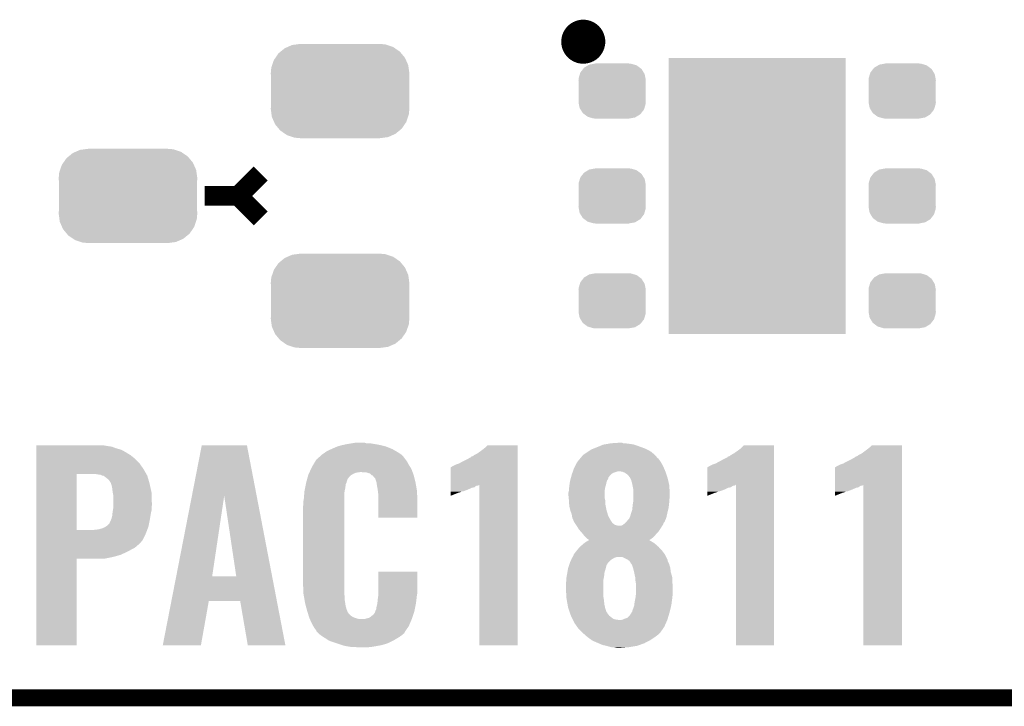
# Model space of a CAD drawing. Extents: x -0.05 to 0.95, y -0.15 to 2.1.
# Tile 4 of 38: x 0.19 to 0.54, y -0.15 to 0.09. Entities that reach past the tile are written whole.
import ezdxf

# ---------------------------------------------------------------- set-up
doc = ezdxf.new("R2010")
doc.units = 0
doc.layers.get('0').update_dxf_attribs({"linetype": 'CONTINUOUS'})
for name, color, linetype in [('PAC1811_CLICK_V100A_GKO', 5, 'CONTINUOUS'), ('PAC1811_CLICK_V100A_GTO', 14, 'CONTINUOUS'), ('PAC1811_CLICK_V100A_GTS', 12, 'CONTINUOUS')]:
    doc.layers.add(name, color=color, linetype=linetype)

# ---------------------------------------------------------------- blocks, each defined once
blk = doc.blocks.new('RECTANGLE_51')
blk.add_solid([(0.0315, 0.0492), (0.0315, -0.0492), (-0.0315, 0.0492), (-0.0315, -0.0492)])
blk = doc.blocks.new('CUSTOM_82')
for points in [[(-0.01135, 0.00659), (-0.01036, 0.00787), (0.01126, 0.00659), (0.01047, 0.00787)], [(-0.01036, 0.00787), (-0.01003, 0.0083), (0.01047, 0.00787), (0.0099, 0.0083)], [(-0.01003, 0.0083), (-0.00858, 0.00917), (0.0099, 0.0083), (0.00874, 0.00917)], [(-0.00858, 0.00917), (-0.00818, 0.00942), (0.00874, 0.00917), (0.00789, 0.00942)], [(-0.00818, 0.00942), (-0.0062, 0.00977), (0.00789, 0.00942), (0.00666, 0.00977)], [(-0.0062, 0.00977), (-0.00605, 0.0098), (0.00666, 0.00977), (0.00605, 0.0098)], [(-0.00605, 0.0098), (-0.00605, 0.00985), (0.00605, 0.0098), (0.00605, 0.00985)], [(-0.012, 0.0039), (-0.01197, 0.00451), (0.012, 0.0039), (0.01189, 0.00451)], [(-0.01195, 0.00313), (-0.012, 0.0039), (0.01195, 0.00313), (0.012, 0.0039)], [(-0.01197, 0.00451), (-0.01152, 0.00603), (0.01189, 0.00451), (0.0116, 0.00603)], [(-0.01152, 0.00603), (-0.01135, 0.00659), (0.0116, 0.00603), (0.01126, 0.00659)], [(-0.01195, -0.00313), (-0.01195, 0.00313), (0.01195, -0.00313), (0.01195, 0.00313)], [(-0.012, -0.0039), (-0.01195, -0.00313), (0.012, -0.0039), (0.01195, -0.00313)], [(-0.01189, -0.00451), (-0.012, -0.0039), (0.01197, -0.00451), (0.012, -0.0039)], [(-0.0116, -0.00603), (-0.01189, -0.00451), (0.01152, -0.00603), (0.01197, -0.00451)], [(-0.01126, -0.00659), (-0.0116, -0.00603), (0.01135, -0.00659), (0.01152, -0.00603)], [(-0.01047, -0.00787), (-0.01126, -0.00659), (0.01036, -0.00787), (0.01135, -0.00659)], [(-0.0099, -0.0083), (-0.01047, -0.00787), (0.01003, -0.0083), (0.01036, -0.00787)], [(-0.00874, -0.00917), (-0.0099, -0.0083), (0.00858, -0.00917), (0.01003, -0.0083)], [(-0.00789, -0.00942), (-0.00874, -0.00917), (0.00818, -0.00942), (0.00858, -0.00917)], [(-0.00666, -0.00977), (-0.00789, -0.00942), (0.0062, -0.00977), (0.00818, -0.00942)], [(-0.00605, -0.0098), (-0.00666, -0.00977), (0.00605, -0.0098), (0.0062, -0.00977)], [(-0.00605, -0.00985), (-0.00605, -0.0098), (0.00605, -0.00985), (0.00605, -0.0098)]]:
    blk.add_solid(points)
blk = doc.blocks.new('CUSTOM_83')
for points in [[(-0.02196, 0.01343), (-0.02116, 0.01409), (0.02185, 0.01343), (0.0213, 0.01409)], [(-0.02116, 0.01409), (-0.01974, 0.01526), (0.0213, 0.01409), (0.01958, 0.01526)], [(-0.01974, 0.01526), (-0.0187, 0.01572), (0.01958, 0.01526), (0.01892, 0.01572)], [(-0.0187, 0.01572), (-0.0171, 0.01642), (0.01892, 0.01572), (0.01682, 0.01642)], [(-0.0171, 0.01642), (-0.01554, 0.01663), (0.01682, 0.01642), (0.01619, 0.01663)], [(-0.01554, 0.01663), (-0.01425, 0.0168), (0.01619, 0.01663), (0.01425, 0.0168)], [(-0.02421, 0.00925), (-0.02359, 0.01107), (0.0243, 0.00925), (0.0235, 0.01107)], [(-0.02359, 0.01107), (-0.02303, 0.01188), (0.0235, 0.01107), (0.02314, 0.01188)], [(-0.02303, 0.01188), (-0.02196, 0.01343), (0.02314, 0.01188), (0.02185, 0.01343)], [(-0.0247, 0.0064), (-0.02452, 0.00834), (0.0247, 0.0064), (0.02443, 0.00834)], [(-0.02452, 0.00834), (-0.02421, 0.00925), (0.02443, 0.00834), (0.0243, 0.00925)], [(-0.02465, 0.00538), (-0.0247, 0.0064), (0.02465, 0.00538), (0.0247, 0.0064)], [(-0.02465, -0.00538), (-0.02465, 0.00538), (0.02465, -0.00538), (0.02465, 0.00538)], [(-0.0247, -0.0064), (-0.02465, -0.00538), (0.0247, -0.0064), (0.02465, -0.00538)], [(-0.02443, -0.00834), (-0.0247, -0.0064), (0.02452, -0.00834), (0.0247, -0.0064)], [(-0.0243, -0.00925), (-0.02443, -0.00834), (0.02421, -0.00925), (0.02452, -0.00834)], [(-0.0235, -0.01107), (-0.0243, -0.00925), (0.02359, -0.01107), (0.02421, -0.00925)], [(-0.02314, -0.01188), (-0.0235, -0.01107), (0.02303, -0.01188), (0.02359, -0.01107)], [(-0.02185, -0.01343), (-0.02314, -0.01188), (0.02196, -0.01343), (0.02303, -0.01188)], [(-0.0213, -0.01409), (-0.02185, -0.01343), (0.02116, -0.01409), (0.02196, -0.01343)], [(-0.01958, -0.01526), (-0.0213, -0.01409), (0.01974, -0.01526), (0.02116, -0.01409)], [(-0.01892, -0.01572), (-0.01958, -0.01526), (0.0187, -0.01572), (0.01974, -0.01526)], [(-0.01682, -0.01642), (-0.01892, -0.01572), (0.0171, -0.01642), (0.0187, -0.01572)], [(-0.01619, -0.01663), (-0.01682, -0.01642), (0.01554, -0.01663), (0.0171, -0.01642)], [(-0.01425, -0.0168), (-0.01619, -0.01663), (0.01425, -0.0168), (0.01554, -0.01663)]]:
    blk.add_solid(points)

msp = doc.modelspace()

# ---------------------------------------------------------------- linework, layer by layer
at = {"layer": 'PAC1811_CLICK_V100A_GKO', "const_width": 0.006}
msp.add_lwpolyline([(-0.05, -0.15), (0.85, -0.15)], dxfattribs=at)
at = {"layer": 'PAC1811_CLICK_V100A_GTO', "const_width": 0.0079}
msp.add_lwpolyline([(0.3841, 0.084, 1), (0.3919, 0.084, 1)], format="xyb", close=True, dxfattribs=at)
at = {"layer": 'PAC1811_CLICK_V100A_GTO', "const_width": 0.007}
for points in [[(0.265, 0.029), (0.273, 0.037)], [(0.253, 0.029), (0.265, 0.029)], [(0.265, 0.029), (0.273, 0.021)]]:
    msp.add_lwpolyline(points, dxfattribs=at)
at = {"layer": 'PAC1811_CLICK_V100A_GTO'}
for points in [[(0.30278, -0.0597), (0.3032, -0.0596), (0.315, -0.0597), (0.3144, -0.0596)], [(0.3032, -0.0596), (0.305, -0.0593), (0.3144, -0.0596), (0.3126, -0.0593)], [(0.305, -0.0593), (0.3056, -0.0592), (0.3126, -0.0593), (0.3115, -0.0592)], [(0.3056, -0.0592), (0.3068, -0.059), (0.3107, -0.0592), (0.31, -0.059)], [(0.3951, -0.0597), (0.39566, -0.0596), (0.4061, -0.0597), (0.4058, -0.0596)], [(0.39566, -0.0596), (0.39734, -0.0593), (0.4058, -0.0596), (0.4038, -0.0593)], [(0.39734, -0.0593), (0.3979, -0.0592), (0.4038, -0.0593), (0.4023, -0.0592)], [(0.3979, -0.0592), (0.4009, -0.059), (0.4023, -0.0592), (0.4018, -0.059)], [(0.4009, -0.059), (0.4009, -0.059), (0.4018, -0.059), (0.4009, -0.059)], [(0.193, -0.06), (0.193, -0.0599), (0.2173, -0.06), (0.2165, -0.0599)], [(0.193, -0.0602), (0.193, -0.06), (0.2185, -0.0602), (0.2173, -0.06)], [(0.193, -0.0604), (0.193, -0.0602), (0.2199, -0.0604), (0.2185, -0.0602)], [(0.193, -0.061), (0.193, -0.0604), (0.2215, -0.061), (0.2199, -0.0604)], [(0.193, -0.0615), (0.193, -0.061), (0.2233, -0.0615), (0.2215, -0.061)], [(0.193, -0.0624), (0.193, -0.0615), (0.2249, -0.0624), (0.2233, -0.0615)], [(0.193, -0.0635), (0.193, -0.0624), (0.2267, -0.0635), (0.2249, -0.0624)], [(0.24849, -0.07791), (0.252, -0.0599), (0.27156, -0.07791), (0.2681, -0.0599)], [(0.252, -0.0599), (0.252, -0.0599), (0.2681, -0.0599), (0.252, -0.0599)], [(0.2949, -0.0632), (0.29563, -0.0627), (0.32309, -0.0632), (0.3224, -0.0627)], [(0.29563, -0.0627), (0.2965, -0.0621), (0.3224, -0.0627), (0.32137, -0.0621)], [(0.2965, -0.0621), (0.2977, -0.0615), (0.32137, -0.0621), (0.32034, -0.0615)], [(0.2977, -0.0615), (0.29814, -0.0613), (0.32034, -0.0615), (0.32, -0.0613)], [(0.29814, -0.0613), (0.2988, -0.061), (0.32, -0.0613), (0.31925, -0.061)], [(0.2988, -0.061), (0.3002, -0.0604), (0.31925, -0.061), (0.31775, -0.0604)], [(0.3002, -0.0604), (0.30052, -0.0603), (0.31775, -0.0604), (0.3175, -0.0603)], [(0.30052, -0.0603), (0.3015, -0.06), (0.3175, -0.0603), (0.31625, -0.06)], [(0.3015, -0.06), (0.30278, -0.0597), (0.31625, -0.06), (0.315, -0.0597)], [(0.3493, -0.0633), (0.3503, -0.0628), (0.3646, -0.0633), (0.3646, -0.0628)], [(0.3503, -0.0628), (0.3522, -0.0614), (0.3646, -0.0628), (0.3646, -0.0614)], [(0.3522, -0.0614), (0.3532, -0.0606), (0.3646, -0.0614), (0.3646, -0.0606)], [(0.3532, -0.0606), (0.3539, -0.0599), (0.3646, -0.0606), (0.3646, -0.0599)], [(0.3539, -0.0599), (0.3539, -0.0599), (0.3646, -0.0599), (0.3539, -0.0599)], [(0.3877, -0.0636), (0.3883, -0.0631), (0.41376, -0.0636), (0.41321, -0.0631)], [(0.3883, -0.0631), (0.3894, -0.0624), (0.41321, -0.0631), (0.41242, -0.0624)], [(0.3894, -0.0624), (0.3897, -0.0622), (0.41242, -0.0624), (0.4122, -0.0622)], [(0.3897, -0.0622), (0.3909, -0.0614), (0.4122, -0.0622), (0.41067, -0.0614)], [(0.3909, -0.0614), (0.39165, -0.0611), (0.41067, -0.0614), (0.4101, -0.0611)], [(0.39165, -0.0611), (0.3929, -0.0606), (0.4101, -0.0611), (0.40873, -0.0606)], [(0.3929, -0.0606), (0.39363, -0.0603), (0.40873, -0.0606), (0.4079, -0.0603)], [(0.39363, -0.0603), (0.3951, -0.0597), (0.4079, -0.0603), (0.4061, -0.0597)], [(0.4408, -0.0633), (0.4417, -0.0628), (0.456, -0.0633), (0.456, -0.0628)], [(0.4417, -0.0628), (0.4437, -0.0614), (0.456, -0.0628), (0.456, -0.0614)], [(0.4437, -0.0614), (0.4446, -0.0606), (0.456, -0.0614), (0.456, -0.0606)], [(0.4446, -0.0606), (0.4453, -0.0599), (0.456, -0.0606), (0.456, -0.0599)], [(0.4453, -0.0599), (0.4453, -0.0599), (0.456, -0.0599), (0.4453, -0.0599)], [(0.4863, -0.0633), (0.4873, -0.0628), (0.5016, -0.0633), (0.5016, -0.0628)], [(0.4873, -0.0628), (0.4892, -0.0614), (0.5016, -0.0628), (0.5016, -0.0614)], [(0.4892, -0.0614), (0.4902, -0.0606), (0.5016, -0.0614), (0.5016, -0.0606)], [(0.4902, -0.0606), (0.4909, -0.0599), (0.5016, -0.0606), (0.5016, -0.0599)], [(0.4909, -0.0599), (0.4909, -0.0599), (0.5016, -0.0599), (0.4909, -0.0599)], [(0.193, -0.0649), (0.193, -0.0635), (0.2284, -0.0649), (0.2267, -0.0635)], [(0.193, -0.0665), (0.193, -0.0649), (0.2299, -0.0665), (0.2284, -0.0649)], [(0.193, -0.0685), (0.193, -0.0665), (0.2313, -0.0685), (0.2299, -0.0665)], [(0.29184, -0.0667), (0.29262, -0.0654), (0.3257, -0.0667), (0.325, -0.0654)], [(0.29262, -0.0654), (0.2928, -0.0651), (0.325, -0.0654), (0.32474, -0.0651)], [(0.2928, -0.065), (0.2931, -0.0649), (0.32466, -0.065), (0.32457, -0.0649)], [(0.2928, -0.0651), (0.2928, -0.065), (0.32474, -0.0651), (0.32466, -0.065)], [(0.2931, -0.0649), (0.2933, -0.0647), (0.32457, -0.0649), (0.3244, -0.0647)], [(0.2933, -0.0647), (0.2935, -0.0645), (0.3244, -0.0647), (0.3243, -0.0645)], [(0.2935, -0.0645), (0.2938, -0.0642), (0.3243, -0.0645), (0.32406, -0.0642)], [(0.2938, -0.0642), (0.29457, -0.0635), (0.32406, -0.0642), (0.3235, -0.0635)], [(0.29457, -0.0635), (0.2949, -0.0632), (0.3235, -0.0635), (0.32309, -0.0632)], [(0.3426, -0.0668), (0.3437, -0.0664), (0.3646, -0.0668), (0.3646, -0.0664)], [(0.3437, -0.0664), (0.345, -0.0657), (0.3646, -0.0664), (0.3646, -0.0657)], [(0.345, -0.0657), (0.3464, -0.065), (0.3646, -0.0657), (0.3646, -0.065)], [(0.3464, -0.065), (0.3479, -0.0642), (0.3646, -0.065), (0.3646, -0.0642)], [(0.3479, -0.0642), (0.348, -0.064), (0.3646, -0.0642), (0.3646, -0.064)], [(0.348, -0.064), (0.3486, -0.0638), (0.3646, -0.064), (0.3646, -0.0638)], [(0.3486, -0.0638), (0.3493, -0.0633), (0.3646, -0.0638), (0.3646, -0.0633)], [(0.38507, -0.0674), (0.3859, -0.0658), (0.4165, -0.0674), (0.4156, -0.0658)], [(0.3859, -0.0658), (0.38683, -0.0647), (0.4156, -0.0658), (0.4148, -0.0647)], [(0.38683, -0.0647), (0.38725, -0.0642), (0.4148, -0.0647), (0.4142, -0.0642)], [(0.38725, -0.0642), (0.3875, -0.0639), (0.4142, -0.0642), (0.4141, -0.0639)], [(0.3875, -0.0639), (0.3877, -0.0636), (0.4141, -0.0639), (0.41376, -0.0636)], [(0.4341, -0.0668), (0.4352, -0.0664), (0.456, -0.0668), (0.456, -0.0664)], [(0.4352, -0.0664), (0.4378, -0.065), (0.456, -0.0664), (0.456, -0.065)], [(0.4378, -0.065), (0.4394, -0.0642), (0.456, -0.065), (0.456, -0.0642)], [(0.4394, -0.0642), (0.4395, -0.064), (0.456, -0.0642), (0.456, -0.064)], [(0.4395, -0.064), (0.4401, -0.0638), (0.456, -0.064), (0.456, -0.0638)], [(0.4401, -0.0638), (0.4408, -0.0633), (0.456, -0.0638), (0.456, -0.0633)], [(0.4796, -0.0668), (0.4807, -0.0664), (0.5016, -0.0668), (0.5016, -0.0664)], [(0.4807, -0.0664), (0.482, -0.0657), (0.5016, -0.0664), (0.5016, -0.0657)], [(0.482, -0.0657), (0.4834, -0.065), (0.5016, -0.0657), (0.5016, -0.065)], [(0.4834, -0.065), (0.4849, -0.0642), (0.5016, -0.065), (0.5016, -0.0642)], [(0.4849, -0.0642), (0.485, -0.064), (0.5016, -0.0642), (0.5016, -0.064)], [(0.485, -0.064), (0.4856, -0.0638), (0.5016, -0.064), (0.5016, -0.0638)], [(0.4856, -0.0638), (0.4863, -0.0633), (0.5016, -0.0638), (0.5016, -0.0633)], [(0.193, -0.0701), (0.193, -0.0685), (0.2322, -0.0701), (0.2313, -0.0685)], [(0.193, -0.0901), (0.193, -0.0701), (0.2074, -0.0901), (0.2074, -0.0701)], [(0.2148, -0.0703), (0.2138, -0.0701), (0.23232, -0.0703), (0.2322, -0.0701)], [(0.29, -0.0704), (0.29014, -0.0701), (0.30552, -0.0704), (0.306, -0.0701)], [(0.29014, -0.0701), (0.29032, -0.0697), (0.306, -0.0701), (0.307, -0.0697)], [(0.29032, -0.0697), (0.29037, -0.0696), (0.307, -0.0697), (0.3076, -0.0696)], [(0.29037, -0.0696), (0.29042, -0.0695), (0.3076, -0.0696), (0.3083, -0.0695)], [(0.29042, -0.0695), (0.29097, -0.0683), (0.32716, -0.0695), (0.3267, -0.0683)], [(0.29097, -0.0683), (0.2913, -0.0676), (0.3267, -0.0683), (0.32626, -0.0676)], [(0.2913, -0.0676), (0.29184, -0.0667), (0.32626, -0.0676), (0.3257, -0.0667)], [(0.3107, -0.0696), (0.309, -0.0695), (0.3272, -0.0696), (0.32716, -0.0695)], [(0.312, -0.07), (0.3107, -0.0696), (0.32735, -0.07), (0.3272, -0.0696)], [(0.3124, -0.0704), (0.312, -0.07), (0.3275, -0.0704), (0.32735, -0.07)], [(0.3407, -0.074), (0.3407, -0.0678), (0.3646, -0.074), (0.3646, -0.0678)], [(0.3408, -0.0678), (0.3412, -0.0675), (0.3646, -0.0678), (0.3646, -0.0675)], [(0.3412, -0.0675), (0.3426, -0.0668), (0.3646, -0.0675), (0.3646, -0.0668)], [(0.3839, -0.0704), (0.384, -0.0701), (0.3978, -0.0704), (0.3981, -0.0701)], [(0.384, -0.0701), (0.38414, -0.0697), (0.3981, -0.0701), (0.3988, -0.0697)], [(0.38414, -0.0697), (0.38428, -0.0693), (0.3988, -0.0697), (0.4, -0.0693)], [(0.38428, -0.0693), (0.38432, -0.0692), (0.4, -0.0693), (0.4005, -0.0692)], [(0.38432, -0.0692), (0.3847, -0.0681), (0.41726, -0.0692), (0.41679, -0.0681)], [(0.3847, -0.0681), (0.38507, -0.0674), (0.41679, -0.0681), (0.4165, -0.0674)], [(0.4018, -0.0693), (0.4009, -0.0692), (0.4173, -0.0693), (0.41726, -0.0692)], [(0.4026, -0.0696), (0.4018, -0.0693), (0.4174, -0.0696), (0.4173, -0.0693)], [(0.4037, -0.0703), (0.4026, -0.0696), (0.41763, -0.0703), (0.4174, -0.0696)], [(0.4322, -0.074), (0.4322, -0.0678), (0.456, -0.074), (0.456, -0.0678)], [(0.4323, -0.0678), (0.4327, -0.0675), (0.456, -0.0678), (0.456, -0.0675)], [(0.4327, -0.0675), (0.4341, -0.0668), (0.456, -0.0675), (0.456, -0.0668)], [(0.4777, -0.074), (0.4777, -0.0678), (0.5016, -0.074), (0.5016, -0.0678)], [(0.4778, -0.0678), (0.4782, -0.0675), (0.5016, -0.0678), (0.5016, -0.0675)], [(0.4782, -0.0675), (0.4796, -0.0668), (0.5016, -0.0675), (0.5016, -0.0668)], [(0.2158, -0.0704), (0.2148, -0.0703), (0.23237, -0.0704), (0.23232, -0.0703)], [(0.2165, -0.0707), (0.2158, -0.0704), (0.23254, -0.0707), (0.23237, -0.0704)], [(0.217, -0.0708), (0.2165, -0.0707), (0.2326, -0.0708), (0.23254, -0.0707)], [(0.2174, -0.0711), (0.217, -0.0708), (0.23269, -0.0711), (0.2326, -0.0708)], [(0.2176, -0.0713), (0.2174, -0.0711), (0.23274, -0.0713), (0.23269, -0.0711)], [(0.2188, -0.0722), (0.2177, -0.0713), (0.233, -0.0722), (0.23274, -0.0713)], [(0.2195, -0.0732), (0.2188, -0.0722), (0.23329, -0.0732), (0.233, -0.0722)], [(0.21965, -0.0736), (0.2195, -0.0732), (0.2334, -0.0736), (0.23329, -0.0732)], [(0.2198, -0.074), (0.21965, -0.0736), (0.23349, -0.074), (0.2334, -0.0736)], [(0.28908, -0.0739), (0.2892, -0.0733), (0.3033, -0.0739), (0.30356, -0.0733)], [(0.2892, -0.0733), (0.28923, -0.0732), (0.30356, -0.0733), (0.3036, -0.0732)], [(0.28923, -0.0732), (0.28942, -0.0725), (0.3036, -0.0732), (0.3038, -0.0725)], [(0.28942, -0.0725), (0.2895, -0.0722), (0.3038, -0.0725), (0.3039, -0.0722)], [(0.2895, -0.0722), (0.28953, -0.0721), (0.3039, -0.0722), (0.3039, -0.0721)], [(0.28953, -0.0721), (0.28975, -0.0713), (0.3039, -0.0721), (0.3045, -0.0713)], [(0.28975, -0.0713), (0.28994, -0.0706), (0.3045, -0.0713), (0.3052, -0.0706)], [(0.28994, -0.0706), (0.29, -0.0704), (0.3052, -0.0706), (0.30552, -0.0704)], [(0.3126, -0.0706), (0.3124, -0.0704), (0.32755, -0.0706), (0.3275, -0.0704)], [(0.3129, -0.0707), (0.3126, -0.0706), (0.32758, -0.0707), (0.32755, -0.0706)], [(0.3138, -0.0717), (0.3129, -0.0707), (0.32784, -0.0717), (0.32758, -0.0707)], [(0.3142, -0.0728), (0.3138, -0.0717), (0.32812, -0.0728), (0.32784, -0.0717)], [(0.31428, -0.0731), (0.3142, -0.0728), (0.3282, -0.0731), (0.32812, -0.0728)], [(0.3144, -0.0736), (0.31428, -0.0731), (0.32828, -0.0736), (0.3282, -0.0731)], [(0.3144, -0.0739), (0.3144, -0.0736), (0.32833, -0.0739), (0.32828, -0.0736)], [(0.38309, -0.074), (0.38322, -0.0731), (0.3961, -0.074), (0.3963, -0.0731)], [(0.38322, -0.0731), (0.3833, -0.0726), (0.3963, -0.0731), (0.39647, -0.0726)], [(0.3833, -0.0726), (0.38333, -0.0725), (0.39647, -0.0726), (0.3965, -0.0725)], [(0.38333, -0.0725), (0.38346, -0.072), (0.3965, -0.0725), (0.3968, -0.072)], [(0.38346, -0.072), (0.38355, -0.0717), (0.3968, -0.072), (0.3969, -0.0717)], [(0.38355, -0.0717), (0.3836, -0.0715), (0.3969, -0.0717), (0.3969, -0.0715)], [(0.3836, -0.0715), (0.38382, -0.0707), (0.3969, -0.0715), (0.3975, -0.0707)], [(0.38382, -0.0707), (0.3839, -0.0704), (0.3975, -0.0707), (0.3978, -0.0704)], [(0.4044, -0.0711), (0.4037, -0.0703), (0.4179, -0.0711), (0.41763, -0.0703)], [(0.4047, -0.0714), (0.4044, -0.0711), (0.418, -0.0714), (0.4179, -0.0711)], [(0.4047, -0.0715), (0.4047, -0.0714), (0.41803, -0.0715), (0.418, -0.0714)], [(0.40479, -0.0717), (0.4047, -0.0715), (0.4181, -0.0717), (0.41803, -0.0715)], [(0.4051, -0.0724), (0.40479, -0.0717), (0.41826, -0.0724), (0.4181, -0.0717)], [(0.4054, -0.0735), (0.4051, -0.0724), (0.41852, -0.0735), (0.41826, -0.0724)], [(0.40557, -0.0743), (0.4054, -0.0735), (0.4187, -0.0743), (0.41852, -0.0735)], [(0.2199, -0.0743), (0.2198, -0.074), (0.23355, -0.0743), (0.23349, -0.074)], [(0.2199, -0.0744), (0.2199, -0.0743), (0.23358, -0.0744), (0.23355, -0.0743)], [(0.2201, -0.0753), (0.2199, -0.0744), (0.23377, -0.0753), (0.23358, -0.0744)], [(0.2202, -0.0763), (0.2201, -0.0753), (0.23399, -0.0763), (0.23377, -0.0753)], [(0.22028, -0.0768), (0.2202, -0.0763), (0.2341, -0.0768), (0.23399, -0.0763)], [(0.2205, -0.0781), (0.22028, -0.0768), (0.23414, -0.0781), (0.2341, -0.0768)], [(0.28848, -0.0778), (0.2886, -0.0763), (0.3028, -0.0778), (0.3029, -0.0763)], [(0.2886, -0.0763), (0.28886, -0.075), (0.3029, -0.0763), (0.3032, -0.075)], [(0.28886, -0.075), (0.28908, -0.0739), (0.3032, -0.075), (0.3033, -0.0739)], [(0.3147, -0.0756), (0.3144, -0.0739), (0.32862, -0.0756), (0.32833, -0.0739)], [(0.31476, -0.0761), (0.3147, -0.0756), (0.3287, -0.0761), (0.32862, -0.0756)], [(0.3149, -0.0772), (0.31476, -0.0761), (0.32876, -0.0772), (0.3287, -0.0761)], [(0.3149, -0.0796), (0.3149, -0.0772), (0.3289, -0.0796), (0.32876, -0.0772)], [(0.3407, -0.0742), (0.3407, -0.074), (0.3507, -0.0742), (0.351, -0.074)], [(0.3407, -0.0743), (0.3407, -0.0742), (0.3504, -0.0743), (0.3507, -0.0742)], [(0.3407, -0.0744), (0.3407, -0.0743), (0.3498, -0.0744), (0.3504, -0.0743)], [(0.3407, -0.0749), (0.3407, -0.0744), (0.3492, -0.0749), (0.3498, -0.0744)], [(0.3407, -0.0751), (0.3407, -0.0749), (0.3482, -0.0751), (0.3492, -0.0749)], [(0.3407, -0.0757), (0.3407, -0.0751), (0.3469, -0.0757), (0.3482, -0.0751)], [(0.3407, -0.0763), (0.3407, -0.0757), (0.3453, -0.0763), (0.3469, -0.0757)], [(0.3407, -0.0764), (0.3407, -0.0763), (0.3447, -0.0764), (0.3451, -0.0763)], [(0.3407, -0.0767), (0.3407, -0.0764), (0.344, -0.0767), (0.3447, -0.0764)], [(0.3407, -0.0769), (0.3407, -0.0767), (0.3433, -0.0769), (0.344, -0.0767)], [(0.3407, -0.0775), (0.3407, -0.0769), (0.3418, -0.0775), (0.3433, -0.0769)], [(0.351, -0.1312), (0.351, -0.074), (0.3646, -0.1312), (0.3646, -0.074)], [(0.3827, -0.0768), (0.38284, -0.0763), (0.3956, -0.0768), (0.3956, -0.0763)], [(0.3827, -0.0776), (0.3827, -0.0768), (0.3956, -0.0776), (0.3956, -0.0768)], [(0.38284, -0.0763), (0.3829, -0.0761), (0.3956, -0.0763), (0.39563, -0.0761)], [(0.3829, -0.0761), (0.38297, -0.075), (0.39563, -0.0761), (0.3958, -0.075)], [(0.38297, -0.075), (0.383, -0.0746), (0.3958, -0.075), (0.39592, -0.0746)], [(0.383, -0.0746), (0.38309, -0.074), (0.39592, -0.0746), (0.3961, -0.074)], [(0.4058, -0.0754), (0.40557, -0.0743), (0.41874, -0.0754), (0.4187, -0.0743)], [(0.4059, -0.0763), (0.4058, -0.0754), (0.41876, -0.0763), (0.41874, -0.0754)], [(0.4059, -0.0774), (0.4059, -0.0763), (0.4188, -0.0774), (0.41876, -0.0763)], [(0.4322, -0.0742), (0.4322, -0.074), (0.4421, -0.0742), (0.4424, -0.074)], [(0.4322, -0.0743), (0.4322, -0.0742), (0.4419, -0.0743), (0.4421, -0.0742)], [(0.4322, -0.0744), (0.4322, -0.0743), (0.4413, -0.0744), (0.4419, -0.0743)], [(0.4322, -0.0749), (0.4322, -0.0744), (0.4406, -0.0749), (0.4413, -0.0744)], [(0.4322, -0.0751), (0.4322, -0.0749), (0.4396, -0.0751), (0.4406, -0.0749)], [(0.4322, -0.0757), (0.4322, -0.0751), (0.4384, -0.0757), (0.4396, -0.0751)], [(0.4322, -0.0763), (0.4322, -0.0757), (0.4367, -0.0763), (0.4384, -0.0757)], [(0.4322, -0.0764), (0.4322, -0.0763), (0.4362, -0.0764), (0.4366, -0.0763)], [(0.4322, -0.0767), (0.4322, -0.0764), (0.4355, -0.0767), (0.4362, -0.0764)], [(0.4322, -0.0769), (0.4322, -0.0767), (0.4348, -0.0769), (0.4355, -0.0767)], [(0.4322, -0.0775), (0.4322, -0.0769), (0.4333, -0.0775), (0.4348, -0.0769)], [(0.4424, -0.1312), (0.4424, -0.074), (0.456, -0.1312), (0.456, -0.074)], [(0.4777, -0.0742), (0.4777, -0.074), (0.4877, -0.0742), (0.4879, -0.074)], [(0.4777, -0.0743), (0.4777, -0.0742), (0.4874, -0.0743), (0.4877, -0.0742)], [(0.4777, -0.0744), (0.4777, -0.0743), (0.4868, -0.0744), (0.4874, -0.0743)], [(0.4777, -0.0749), (0.4777, -0.0744), (0.4861, -0.0749), (0.4868, -0.0744)], [(0.4777, -0.0751), (0.4777, -0.0749), (0.4852, -0.0751), (0.4861, -0.0749)], [(0.4777, -0.0757), (0.4777, -0.0751), (0.4839, -0.0757), (0.4852, -0.0751)], [(0.4777, -0.0763), (0.4777, -0.0757), (0.4823, -0.0763), (0.4839, -0.0757)], [(0.4777, -0.0764), (0.4777, -0.0763), (0.4817, -0.0764), (0.4821, -0.0763)], [(0.4777, -0.0767), (0.4777, -0.0764), (0.481, -0.0767), (0.4817, -0.0764)], [(0.4777, -0.0769), (0.4777, -0.0767), (0.4803, -0.0769), (0.481, -0.0767)], [(0.4777, -0.0775), (0.4777, -0.0769), (0.4788, -0.0775), (0.4803, -0.0769)], [(0.4879, -0.1312), (0.4879, -0.074), (0.5016, -0.1312), (0.5016, -0.074)], [(0.2205, -0.0804), (0.2205, -0.0781), (0.2342, -0.0804), (0.23414, -0.0781)], [(0.2205, -0.0814), (0.2205, -0.0804), (0.2342, -0.0814), (0.2342, -0.0804)], [(0.24288, -0.1067), (0.24849, -0.07791), (0.2557, -0.1067), (0.26, -0.07791)], [(0.2643, -0.1067), (0.26, -0.07791), (0.27709, -0.1067), (0.27156, -0.07791)], [(0.2882, -0.08), (0.2884, -0.0789), (0.3028, -0.08), (0.3028, -0.0789)], [(0.2882, -0.081), (0.2882, -0.08), (0.3028, -0.081), (0.3028, -0.08)], [(0.2884, -0.0789), (0.28848, -0.0778), (0.3028, -0.0789), (0.3028, -0.0778)], [(0.3149, -0.0857), (0.3149, -0.0796), (0.3289, -0.0857), (0.3289, -0.0796)], [(0.3407, -0.0778), (0.3407, -0.0775), (0.3411, -0.0778), (0.3418, -0.0775)], [(0.3407, -0.0779), (0.3407, -0.0778), (0.3407, -0.0779), (0.3411, -0.0778)], [(0.3828, -0.0786), (0.3827, -0.0776), (0.3956, -0.0786), (0.3956, -0.0776)], [(0.38286, -0.0793), (0.3828, -0.0786), (0.3958, -0.0793), (0.3956, -0.0786)], [(0.3829, -0.0797), (0.38286, -0.0793), (0.39582, -0.0797), (0.3958, -0.0793)], [(0.38298, -0.0811), (0.3829, -0.0797), (0.3959, -0.0811), (0.39582, -0.0797)], [(0.40568, -0.0808), (0.4059, -0.0796), (0.4186, -0.0808), (0.41869, -0.0796)], [(0.4059, -0.0783), (0.4059, -0.0774), (0.4188, -0.0783), (0.4188, -0.0774)], [(0.4059, -0.0794), (0.4059, -0.0783), (0.4187, -0.0794), (0.4188, -0.0783)], [(0.4059, -0.0796), (0.4059, -0.0794), (0.41869, -0.0796), (0.4187, -0.0794)], [(0.4322, -0.0778), (0.4322, -0.0775), (0.4326, -0.0778), (0.4333, -0.0775)], [(0.4322, -0.0779), (0.4322, -0.0778), (0.4322, -0.0779), (0.4326, -0.0778)], [(0.4777, -0.0778), (0.4777, -0.0775), (0.4781, -0.0778), (0.4788, -0.0775)], [(0.4777, -0.0779), (0.4777, -0.0778), (0.4777, -0.0779), (0.4781, -0.0778)], [(0.2201, -0.085), (0.22018, -0.084), (0.23373, -0.085), (0.2339, -0.084)], [(0.22018, -0.084), (0.2202, -0.0837), (0.2339, -0.084), (0.23397, -0.0837)], [(0.2202, -0.0837), (0.22031, -0.0831), (0.23397, -0.0837), (0.2341, -0.0831)], [(0.22031, -0.0831), (0.22048, -0.0822), (0.2341, -0.0831), (0.2341, -0.0822)], [(0.22048, -0.0822), (0.2205, -0.0821), (0.2341, -0.0822), (0.23411, -0.0821)], [(0.2205, -0.0821), (0.2205, -0.0814), (0.23411, -0.0821), (0.2342, -0.0814)], [(0.2881, -0.0818), (0.2882, -0.081), (0.3028, -0.0818), (0.3028, -0.081)], [(0.2881, -0.1085), (0.2881, -0.0818), (0.3028, -0.1085), (0.3028, -0.0818)], [(0.383, -0.0815), (0.38298, -0.0811), (0.39598, -0.0815), (0.3959, -0.0811)], [(0.38338, -0.0831), (0.383, -0.0815), (0.3963, -0.0831), (0.39598, -0.0815)], [(0.3834, -0.0832), (0.38338, -0.0831), (0.39633, -0.0832), (0.3963, -0.0831)], [(0.3839, -0.0846), (0.3834, -0.0832), (0.39675, -0.0846), (0.39633, -0.0832)], [(0.4048, -0.085), (0.4051, -0.084), (0.41778, -0.085), (0.418, -0.084)], [(0.4051, -0.084), (0.4055, -0.0828), (0.418, -0.084), (0.4183, -0.0828)], [(0.4055, -0.0828), (0.40552, -0.0824), (0.4183, -0.0828), (0.4184, -0.0824)], [(0.40552, -0.0824), (0.4056, -0.0812), (0.4184, -0.0824), (0.41855, -0.0812)], [(0.4056, -0.0812), (0.40568, -0.0808), (0.41855, -0.0812), (0.4186, -0.0808)], [(0.2191, -0.0878), (0.2192, -0.0875), (0.23322, -0.0878), (0.23328, -0.0875)], [(0.2192, -0.0875), (0.2195, -0.0869), (0.23328, -0.0875), (0.2334, -0.0869)], [(0.2195, -0.0869), (0.21969, -0.0864), (0.2334, -0.0869), (0.2335, -0.0864)], [(0.21969, -0.0864), (0.2198, -0.0861), (0.2335, -0.0864), (0.23355, -0.0861)], [(0.2198, -0.0861), (0.2201, -0.085), (0.23355, -0.0861), (0.23373, -0.085)], [(0.38398, -0.0851), (0.3839, -0.0846), (0.3969, -0.0851), (0.39675, -0.0846)], [(0.3841, -0.0858), (0.38398, -0.0851), (0.39729, -0.0858), (0.3969, -0.0851)], [(0.3845, -0.0867), (0.3841, -0.0858), (0.39779, -0.0867), (0.39729, -0.0858)], [(0.38458, -0.0869), (0.3845, -0.0867), (0.3979, -0.0869), (0.39779, -0.0867)], [(0.3847, -0.0872), (0.38458, -0.0869), (0.39811, -0.0872), (0.3979, -0.0869)], [(0.3848, -0.0874), (0.3847, -0.0872), (0.39826, -0.0874), (0.39811, -0.0872)], [(0.38494, -0.0876), (0.3848, -0.0874), (0.3984, -0.0876), (0.39826, -0.0874)], [(0.38535, -0.0882), (0.38494, -0.0876), (0.3991, -0.0882), (0.3984, -0.0876)], [(0.4024, -0.0881), (0.40307, -0.0875), (0.4165, -0.0881), (0.4167, -0.0875)], [(0.40307, -0.0875), (0.40318, -0.0874), (0.4167, -0.0875), (0.4169, -0.0874)], [(0.40318, -0.0874), (0.4034, -0.0872), (0.4169, -0.0874), (0.41699, -0.0872)], [(0.4034, -0.0872), (0.4038, -0.0867), (0.41699, -0.0872), (0.41721, -0.0867)], [(0.4038, -0.0867), (0.4044, -0.086), (0.41721, -0.0867), (0.41751, -0.086)], [(0.4044, -0.086), (0.40448, -0.0858), (0.41751, -0.086), (0.4176, -0.0858)], [(0.40448, -0.0858), (0.4048, -0.085), (0.4176, -0.0858), (0.41778, -0.085)], [(0.193, -0.0915), (0.193, -0.0901), (0.232, -0.0915), (0.23254, -0.0901)], [(0.193, -0.0901), (0.193, -0.0901), (0.2135, -0.0901), (0.2074, -0.0901)], [(0.2135, -0.0901), (0.2142, -0.09), (0.23254, -0.0901), (0.23258, -0.09)], [(0.2142, -0.09), (0.2152, -0.0899), (0.23258, -0.09), (0.23262, -0.0899)], [(0.2152, -0.0899), (0.2163, -0.0896), (0.23262, -0.0899), (0.23273, -0.0896)], [(0.2163, -0.0896), (0.2173, -0.0892), (0.23273, -0.0896), (0.23288, -0.0892)], [(0.2173, -0.0892), (0.2178, -0.0889), (0.23288, -0.0892), (0.233, -0.0889)], [(0.2178, -0.0889), (0.2183, -0.0886), (0.233, -0.0889), (0.23306, -0.0886)], [(0.2183, -0.0886), (0.2191, -0.0878), (0.23306, -0.0886), (0.23322, -0.0878)], [(0.38556, -0.0885), (0.38535, -0.0882), (0.4, -0.0885), (0.3991, -0.0882)], [(0.38563, -0.0886), (0.38556, -0.0885), (0.4009, -0.0886), (0.4, -0.0885)], [(0.3857, -0.0887), (0.38563, -0.0886), (0.4161, -0.0887), (0.41617, -0.0886)], [(0.38632, -0.0897), (0.3857, -0.0887), (0.4155, -0.0897), (0.4161, -0.0887)], [(0.3865, -0.09), (0.38632, -0.0897), (0.41529, -0.09), (0.4155, -0.0897)], [(0.38714, -0.0907), (0.3865, -0.09), (0.4148, -0.0907), (0.41529, -0.09)], [(0.3875, -0.0911), (0.38714, -0.0907), (0.41444, -0.0911), (0.4148, -0.0907)], [(0.38806, -0.0918), (0.3875, -0.0911), (0.4138, -0.0918), (0.41444, -0.0911)], [(0.4012, -0.0886), (0.4018, -0.0885), (0.41617, -0.0886), (0.41623, -0.0885)], [(0.4018, -0.0885), (0.4024, -0.0881), (0.41623, -0.0885), (0.4165, -0.0881)], [(0.193, -0.0939), (0.193, -0.0915), (0.2308, -0.0939), (0.232, -0.0915)], [(0.193, -0.0949), (0.193, -0.0939), (0.2299, -0.0949), (0.2308, -0.0939)], [(0.38765, -0.0954), (0.3886, -0.0946), (0.414, -0.0954), (0.413, -0.0946)], [(0.3883, -0.0921), (0.38806, -0.0918), (0.41353, -0.0921), (0.4138, -0.0918)], [(0.389, -0.0928), (0.3883, -0.0921), (0.4129, -0.0928), (0.41353, -0.0921)], [(0.3886, -0.0946), (0.38927, -0.0942), (0.413, -0.0946), (0.4123, -0.0942)], [(0.3895, -0.0933), (0.389, -0.0928), (0.41218, -0.0933), (0.4129, -0.0928)], [(0.38927, -0.0942), (0.38976, -0.0939), (0.4123, -0.0942), (0.4117, -0.0939)], [(0.39, -0.0936), (0.3895, -0.0933), (0.41175, -0.0936), (0.41218, -0.0933)], [(0.38976, -0.0939), (0.3901, -0.0937), (0.4117, -0.0939), (0.4116, -0.0937)], [(0.3901, -0.0937), (0.39, -0.0936), (0.4116, -0.0937), (0.41175, -0.0936)], [(0.193, -0.0958), (0.193, -0.0949), (0.2289, -0.0958), (0.2299, -0.0949)], [(0.193, -0.096), (0.193, -0.0958), (0.2287, -0.096), (0.2289, -0.0958)], [(0.193, -0.0965), (0.193, -0.096), (0.228, -0.0965), (0.2287, -0.096)], [(0.193, -0.0972), (0.193, -0.0965), (0.2267, -0.0972), (0.228, -0.0965)], [(0.193, -0.098), (0.193, -0.0972), (0.2252, -0.098), (0.2267, -0.0972)], [(0.193, -0.099), (0.193, -0.098), (0.223, -0.099), (0.2252, -0.098)], [(0.3847, -0.0987), (0.3854, -0.0978), (0.417, -0.0987), (0.41633, -0.0978)], [(0.3854, -0.0978), (0.38565, -0.0975), (0.41633, -0.0978), (0.4161, -0.0975)], [(0.38565, -0.0975), (0.3863, -0.0967), (0.4161, -0.0975), (0.41536, -0.0967)], [(0.3863, -0.0967), (0.3868, -0.0962), (0.41536, -0.0967), (0.4149, -0.0962)], [(0.3868, -0.0962), (0.3873, -0.0957), (0.4149, -0.0962), (0.41434, -0.0957)], [(0.3873, -0.0957), (0.38765, -0.0954), (0.41434, -0.0957), (0.414, -0.0954)], [(0.193, -0.0997), (0.193, -0.099), (0.2205, -0.0997), (0.223, -0.099)], [(0.193, -0.1003), (0.193, -0.0997), (0.2176, -0.1003), (0.2205, -0.0997)], [(0.193, -0.1004), (0.193, -0.1003), (0.2142, -0.1004), (0.2176, -0.1003)], [(0.193, -0.1312), (0.193, -0.1004), (0.2074, -0.1312), (0.2074, -0.1004)], [(0.193, -0.1004), (0.193, -0.1004), (0.2074, -0.1004), (0.2142, -0.1004)], [(0.38324, -0.1018), (0.38355, -0.1011), (0.3968, -0.1018), (0.3975, -0.1011)], [(0.38355, -0.1011), (0.38381, -0.1005), (0.3975, -0.1011), (0.3983, -0.1005)], [(0.38381, -0.1005), (0.3839, -0.1003), (0.3983, -0.1005), (0.39865, -0.1003)], [(0.3839, -0.1003), (0.384, -0.1001), (0.39865, -0.1003), (0.399, -0.1001)], [(0.384, -0.1001), (0.38418, -0.0998), (0.399, -0.1001), (0.3998, -0.0998)], [(0.38418, -0.0998), (0.38424, -0.0997), (0.3998, -0.0998), (0.4004, -0.0997)], [(0.38424, -0.0997), (0.3843, -0.0996), (0.41753, -0.0997), (0.41748, -0.0996)], [(0.3843, -0.0996), (0.3847, -0.0987), (0.41748, -0.0996), (0.417, -0.0987)], [(0.402, -0.0998), (0.4009, -0.0997), (0.41758, -0.0998), (0.41753, -0.0997)], [(0.4032, -0.1004), (0.402, -0.0998), (0.4179, -0.1004), (0.41758, -0.0998)], [(0.4034, -0.1005), (0.4032, -0.1004), (0.418, -0.1005), (0.4179, -0.1004)], [(0.4038, -0.1007), (0.4034, -0.1005), (0.41803, -0.1007), (0.418, -0.1005)], [(0.4045, -0.1012), (0.4038, -0.1007), (0.4181, -0.1012), (0.41803, -0.1007)], [(0.4049, -0.1019), (0.4045, -0.1012), (0.41845, -0.1019), (0.4181, -0.1012)], [(0.3149, -0.1125), (0.3149, -0.105), (0.3289, -0.1125), (0.3289, -0.105)], [(0.3149, -0.105), (0.3149, -0.105), (0.3289, -0.105), (0.3149, -0.105)], [(0.3823, -0.1055), (0.38237, -0.1051), (0.39556, -0.1055), (0.3956, -0.1051)], [(0.38237, -0.1051), (0.38252, -0.1042), (0.3956, -0.1051), (0.3959, -0.1042)], [(0.38252, -0.1042), (0.3826, -0.1037), (0.3959, -0.1042), (0.39604, -0.1037)], [(0.3826, -0.1037), (0.38267, -0.1035), (0.39604, -0.1037), (0.3961, -0.1035)], [(0.38267, -0.1035), (0.38283, -0.103), (0.3961, -0.1035), (0.3962, -0.103)], [(0.38283, -0.103), (0.38287, -0.1029), (0.3962, -0.103), (0.3962, -0.1029)], [(0.38287, -0.1029), (0.3832, -0.1019), (0.3962, -0.1029), (0.39675, -0.1019)], [(0.3832, -0.1019), (0.38324, -0.1018), (0.39675, -0.1019), (0.3968, -0.1018)], [(0.40513, -0.1022), (0.4049, -0.1019), (0.4186, -0.1022), (0.41845, -0.1019)], [(0.4052, -0.1023), (0.40513, -0.1022), (0.41863, -0.1023), (0.4186, -0.1022)], [(0.4055, -0.1028), (0.4052, -0.1023), (0.41878, -0.1028), (0.41863, -0.1023)], [(0.4055, -0.1029), (0.4055, -0.1028), (0.41882, -0.1029), (0.41878, -0.1028)], [(0.40568, -0.1035), (0.4055, -0.1029), (0.419, -0.1035), (0.41882, -0.1029)], [(0.4059, -0.1042), (0.40568, -0.1035), (0.41909, -0.1042), (0.419, -0.1035)], [(0.40611, -0.1051), (0.4059, -0.1042), (0.4192, -0.1051), (0.41909, -0.1042)], [(0.4062, -0.1055), (0.40611, -0.1051), (0.41931, -0.1055), (0.4192, -0.1051)], [(0.24116, -0.1155), (0.24288, -0.1067), (0.27878, -0.1155), (0.27709, -0.1067)], [(0.24288, -0.1067), (0.24288, -0.1067), (0.2643, -0.1067), (0.2557, -0.1067)], [(0.2882, -0.1125), (0.2881, -0.1085), (0.3028, -0.1125), (0.3028, -0.1085)], [(0.38184, -0.1093), (0.3819, -0.1086), (0.3951, -0.1093), (0.39515, -0.1086)], [(0.3819, -0.1086), (0.38195, -0.1078), (0.39515, -0.1086), (0.3952, -0.1078)], [(0.38195, -0.1078), (0.382, -0.1071), (0.3952, -0.1078), (0.39533, -0.1071)], [(0.382, -0.1071), (0.38217, -0.1062), (0.39533, -0.1071), (0.3955, -0.1062)], [(0.38217, -0.1062), (0.3823, -0.1055), (0.3955, -0.1062), (0.39556, -0.1055)], [(0.4065, -0.1069), (0.4062, -0.1055), (0.4197, -0.1069), (0.41931, -0.1055)], [(0.4066, -0.1082), (0.4065, -0.1069), (0.41976, -0.1082), (0.4197, -0.1069)], [(0.40673, -0.109), (0.4066, -0.1082), (0.4198, -0.109), (0.41976, -0.1082)], [(0.3818, -0.1097), (0.38184, -0.1093), (0.3951, -0.1097), (0.3951, -0.1093)], [(0.3818, -0.1107), (0.3818, -0.1097), (0.3951, -0.1107), (0.3951, -0.1097)], [(0.38192, -0.1129), (0.3818, -0.1107), (0.3951, -0.1129), (0.3951, -0.1107)], [(0.4068, -0.1094), (0.40673, -0.109), (0.41982, -0.1094), (0.4198, -0.109)], [(0.4068, -0.1112), (0.4068, -0.1094), (0.4199, -0.1112), (0.41982, -0.1094)], [(0.4068, -0.1129), (0.4068, -0.1112), (0.4199, -0.1129), (0.4199, -0.1112)], [(0.2381, -0.1312), (0.24116, -0.1155), (0.2517, -0.1312), (0.2545, -0.1155)], [(0.24116, -0.1155), (0.24116, -0.1155), (0.2545, -0.1155), (0.2657, -0.1155)], [(0.2684, -0.1312), (0.2657, -0.1155), (0.2818, -0.1312), (0.27878, -0.1155)], [(0.28825, -0.1128), (0.2882, -0.1125), (0.3028, -0.1128), (0.3028, -0.1125)], [(0.28838, -0.1136), (0.28825, -0.1128), (0.3029, -0.1136), (0.3028, -0.1128)], [(0.28857, -0.1147), (0.28838, -0.1136), (0.3029, -0.1147), (0.3029, -0.1136)], [(0.2888, -0.1161), (0.28857, -0.1147), (0.30312, -0.1161), (0.3029, -0.1147)], [(0.3146, -0.1164), (0.3147, -0.1151), (0.32833, -0.1164), (0.3285, -0.1151)], [(0.3147, -0.1151), (0.31481, -0.1143), (0.3285, -0.1151), (0.3286, -0.1143)], [(0.31481, -0.1143), (0.3149, -0.1136), (0.3286, -0.1143), (0.32867, -0.1136)], [(0.3149, -0.1133), (0.3149, -0.1125), (0.3287, -0.1133), (0.3289, -0.1125)], [(0.3149, -0.1136), (0.3149, -0.1133), (0.32867, -0.1136), (0.3287, -0.1133)], [(0.38198, -0.114), (0.38192, -0.1129), (0.3952, -0.114), (0.3951, -0.1129)], [(0.382, -0.1144), (0.38198, -0.114), (0.39526, -0.1144), (0.3952, -0.114)], [(0.38216, -0.1153), (0.382, -0.1144), (0.3954, -0.1153), (0.39526, -0.1144)], [(0.38237, -0.1165), (0.38216, -0.1153), (0.3955, -0.1165), (0.3954, -0.1153)], [(0.4062, -0.1169), (0.4063, -0.1158), (0.4194, -0.1169), (0.41955, -0.1158)], [(0.4063, -0.1158), (0.40654, -0.1147), (0.41955, -0.1158), (0.4197, -0.1147)], [(0.40654, -0.1147), (0.4066, -0.1144), (0.4197, -0.1147), (0.41973, -0.1144)], [(0.4066, -0.1144), (0.40669, -0.1137), (0.41973, -0.1144), (0.4198, -0.1137)], [(0.40669, -0.1137), (0.4068, -0.1129), (0.4198, -0.1137), (0.4199, -0.1129)], [(0.28909, -0.1172), (0.2888, -0.1161), (0.3033, -0.1172), (0.30312, -0.1161)], [(0.28939, -0.1183), (0.28909, -0.1172), (0.3036, -0.1183), (0.3033, -0.1172)], [(0.2896, -0.1191), (0.28939, -0.1183), (0.30389, -0.1191), (0.3036, -0.1183)], [(0.2897, -0.1194), (0.2896, -0.1191), (0.304, -0.1194), (0.30389, -0.1191)], [(0.3138, -0.1193), (0.31385, -0.1191), (0.32773, -0.1193), (0.3278, -0.1191)], [(0.3138, -0.1194), (0.3138, -0.1193), (0.3277, -0.1194), (0.32773, -0.1193)], [(0.31385, -0.1191), (0.3139, -0.1189), (0.3278, -0.1191), (0.32784, -0.1189)], [(0.3139, -0.1189), (0.3142, -0.1183), (0.32784, -0.1189), (0.32796, -0.1183)], [(0.3142, -0.1183), (0.3143, -0.1175), (0.32796, -0.1183), (0.32812, -0.1175)], [(0.3143, -0.1175), (0.31455, -0.1166), (0.32812, -0.1175), (0.3283, -0.1166)], [(0.31455, -0.1166), (0.3146, -0.1164), (0.3283, -0.1166), (0.32833, -0.1164)], [(0.3826, -0.1178), (0.38237, -0.1165), (0.39578, -0.1178), (0.3955, -0.1165)], [(0.38263, -0.1179), (0.3826, -0.1178), (0.3958, -0.1179), (0.39578, -0.1178)], [(0.38305, -0.1191), (0.38263, -0.1179), (0.3962, -0.1191), (0.3958, -0.1179)], [(0.38312, -0.1193), (0.38305, -0.1191), (0.3962, -0.1193), (0.3962, -0.1191)], [(0.38322, -0.1196), (0.38312, -0.1193), (0.3965, -0.1196), (0.3962, -0.1193)], [(0.40532, -0.1194), (0.4055, -0.1191), (0.4188, -0.1194), (0.41887, -0.1191)], [(0.4055, -0.119), (0.4056, -0.1186), (0.4189, -0.119), (0.41899, -0.1186)], [(0.4055, -0.1191), (0.4055, -0.119), (0.41887, -0.1191), (0.4189, -0.119)], [(0.4056, -0.1186), (0.4059, -0.1179), (0.41899, -0.1186), (0.41916, -0.1179)], [(0.4059, -0.1179), (0.4062, -0.1169), (0.41916, -0.1179), (0.4194, -0.1169)], [(0.28976, -0.1196), (0.2897, -0.1194), (0.3042, -0.1196), (0.304, -0.1194)], [(0.28982, -0.1198), (0.28976, -0.1196), (0.3043, -0.1198), (0.3042, -0.1196)], [(0.28998, -0.1203), (0.28982, -0.1198), (0.3047, -0.1203), (0.3043, -0.1198)], [(0.29011, -0.1207), (0.28998, -0.1203), (0.3052, -0.1207), (0.3047, -0.1203)], [(0.29024, -0.1211), (0.29011, -0.1207), (0.3058, -0.1211), (0.3052, -0.1207)], [(0.29037, -0.1215), (0.29024, -0.1211), (0.3067, -0.1215), (0.3058, -0.1211)], [(0.2904, -0.1216), (0.29037, -0.1215), (0.30707, -0.1216), (0.3067, -0.1215)], [(0.29049, -0.1218), (0.2904, -0.1216), (0.3078, -0.1218), (0.30707, -0.1216)], [(0.29053, -0.1219), (0.29049, -0.1218), (0.309, -0.1219), (0.3078, -0.1218)], [(0.2913, -0.1236), (0.29053, -0.1219), (0.32614, -0.1236), (0.32686, -0.1219)], [(0.3096, -0.1219), (0.3103, -0.1218), (0.32686, -0.1219), (0.3269, -0.1218)], [(0.3103, -0.1218), (0.311, -0.1216), (0.3269, -0.1218), (0.32697, -0.1216)], [(0.311, -0.1216), (0.3118, -0.1214), (0.32697, -0.1216), (0.32703, -0.1214)], [(0.3118, -0.1214), (0.3125, -0.1208), (0.32703, -0.1214), (0.32723, -0.1208)], [(0.3125, -0.1208), (0.3132, -0.1203), (0.32723, -0.1208), (0.3274, -0.1203)], [(0.3132, -0.1203), (0.3138, -0.1194), (0.3274, -0.1203), (0.3277, -0.1194)], [(0.38339, -0.1201), (0.38322, -0.1196), (0.3968, -0.1201), (0.3965, -0.1196)], [(0.3836, -0.1207), (0.38339, -0.1201), (0.3973, -0.1207), (0.3968, -0.1201)], [(0.38384, -0.1212), (0.3836, -0.1207), (0.3979, -0.1212), (0.3973, -0.1207)], [(0.38413, -0.1218), (0.38384, -0.1212), (0.3987, -0.1218), (0.3979, -0.1212)], [(0.38427, -0.1221), (0.38413, -0.1218), (0.3997, -0.1221), (0.3987, -0.1218)], [(0.38432, -0.1222), (0.38427, -0.1221), (0.4009, -0.1222), (0.3997, -0.1221)], [(0.3848, -0.1232), (0.38432, -0.1222), (0.41752, -0.1232), (0.41796, -0.1222)], [(0.4015, -0.1222), (0.402, -0.1221), (0.41796, -0.1222), (0.418, -0.1221)], [(0.402, -0.1221), (0.4027, -0.1218), (0.418, -0.1221), (0.41809, -0.1218)], [(0.4027, -0.1218), (0.4036, -0.1215), (0.41809, -0.1218), (0.41818, -0.1215)], [(0.4036, -0.1215), (0.4043, -0.1209), (0.41818, -0.1215), (0.41836, -0.1209)], [(0.4043, -0.1209), (0.4049, -0.1201), (0.41836, -0.1209), (0.41859, -0.1201)], [(0.4049, -0.1201), (0.40532, -0.1194), (0.41859, -0.1201), (0.4188, -0.1194)], [(0.29176, -0.1244), (0.2913, -0.1236), (0.3258, -0.1244), (0.32614, -0.1236)], [(0.2921, -0.125), (0.29176, -0.1244), (0.32539, -0.125), (0.3258, -0.1244)], [(0.2927, -0.1258), (0.2921, -0.125), (0.32485, -0.1258), (0.32539, -0.125)], [(0.2928, -0.1259), (0.2927, -0.1258), (0.32478, -0.1259), (0.32485, -0.1258)], [(0.2928, -0.1261), (0.2928, -0.1259), (0.32464, -0.1261), (0.32478, -0.1259)], [(0.29325, -0.1266), (0.2928, -0.1261), (0.3243, -0.1266), (0.32464, -0.1261)], [(0.38578, -0.1246), (0.3848, -0.1232), (0.4169, -0.1246), (0.41752, -0.1232)], [(0.3862, -0.1252), (0.38578, -0.1246), (0.41649, -0.1252), (0.4169, -0.1246)], [(0.3878, -0.1268), (0.3862, -0.1252), (0.4154, -0.1268), (0.41649, -0.1252)], [(0.29353, -0.1269), (0.29325, -0.1266), (0.3242, -0.1269), (0.3243, -0.1266)], [(0.2938, -0.1272), (0.29353, -0.1269), (0.32385, -0.1272), (0.3242, -0.1269)], [(0.29421, -0.1275), (0.2938, -0.1272), (0.3235, -0.1275), (0.32385, -0.1272)], [(0.2949, -0.128), (0.29421, -0.1275), (0.32281, -0.128), (0.3235, -0.1275)], [(0.29537, -0.1283), (0.2949, -0.128), (0.3224, -0.1283), (0.32281, -0.128)], [(0.29693, -0.1293), (0.29537, -0.1283), (0.3207, -0.1293), (0.3224, -0.1283)], [(0.2974, -0.1296), (0.29693, -0.1293), (0.32013, -0.1296), (0.3207, -0.1293)], [(0.29971, -0.1304), (0.2974, -0.1296), (0.3186, -0.1304), (0.32013, -0.1296)], [(0.3879, -0.1269), (0.3878, -0.1268), (0.4153, -0.1269), (0.4154, -0.1268)], [(0.38813, -0.1271), (0.3879, -0.1269), (0.4151, -0.1271), (0.4153, -0.1269)], [(0.3887, -0.1276), (0.38813, -0.1271), (0.4145, -0.1276), (0.4151, -0.1271)], [(0.3895, -0.1283), (0.3887, -0.1276), (0.41354, -0.1283), (0.4145, -0.1276)], [(0.38964, -0.1284), (0.3895, -0.1283), (0.4134, -0.1284), (0.41354, -0.1283)], [(0.39102, -0.1294), (0.38964, -0.1284), (0.4119, -0.1294), (0.4134, -0.1284)], [(0.3913, -0.1296), (0.39102, -0.1294), (0.41152, -0.1296), (0.4119, -0.1294)], [(0.3932, -0.1304), (0.3913, -0.1296), (0.40999, -0.1304), (0.41152, -0.1296)], [(0.2818, -0.1312), (0.2818, -0.1312), (0.2818, -0.1312), (0.2684, -0.1312)], [(0.3, -0.1305), (0.29971, -0.1304), (0.3183, -0.1305), (0.3186, -0.1304)], [(0.3009, -0.1308), (0.3, -0.1305), (0.3174, -0.1308), (0.3183, -0.1305)], [(0.3021, -0.1312), (0.3009, -0.1308), (0.316, -0.1312), (0.3174, -0.1308)], [(0.3027, -0.1314), (0.3021, -0.1312), (0.31493, -0.1314), (0.316, -0.1312)], [(0.30328, -0.1315), (0.3027, -0.1314), (0.3144, -0.1315), (0.31493, -0.1314)], [(0.305, -0.1318), (0.30328, -0.1315), (0.3126, -0.1318), (0.3144, -0.1315)], [(0.3061, -0.1319), (0.305, -0.1318), (0.3117, -0.1319), (0.3126, -0.1318)], [(0.3078, -0.132), (0.3071, -0.1319), (0.3108, -0.132), (0.3117, -0.1319)], [(0.39343, -0.1305), (0.3932, -0.1304), (0.4098, -0.1305), (0.40999, -0.1304)], [(0.3948, -0.1311), (0.39343, -0.1305), (0.40813, -0.1311), (0.4098, -0.1305)], [(0.39608, -0.1314), (0.3948, -0.1311), (0.4073, -0.1314), (0.40813, -0.1311)], [(0.3965, -0.1315), (0.39608, -0.1314), (0.40672, -0.1315), (0.4073, -0.1314)], [(0.3979, -0.1319), (0.3965, -0.1315), (0.4044, -0.1319), (0.40672, -0.1315)], [(0.3991, -0.132), (0.3979, -0.1319), (0.40323, -0.132), (0.4044, -0.1319)], [(0.4001, -0.1322), (0.3991, -0.132), (0.4009, -0.1322), (0.40323, -0.132)]]:
    msp.add_solid(points, dxfattribs=at)

# ---------------------------------------------------------------- block references
at = {"layer": 'PAC1811_CLICK_V100A_GTS'}
for name, p in [('CUSTOM_83', (0.3013, 0.0664)), ('RECTANGLE_51', (0.45, 0.029)), ('CUSTOM_82', (0.3983, 0.0664)), ('CUSTOM_82', (0.5017, 0.0664)), ('CUSTOM_83', (0.2257, 0.029)), ('CUSTOM_82', (0.3983, 0.029)), ('CUSTOM_82', (0.5017, 0.029)), ('CUSTOM_83', (0.3013, -0.0084)), ('CUSTOM_82', (0.3983, -0.0084)), ('CUSTOM_82', (0.5017, -0.0084))]:
    msp.add_blockref(name, p, dxfattribs=at)

doc.saveas('drawing.dxf')
